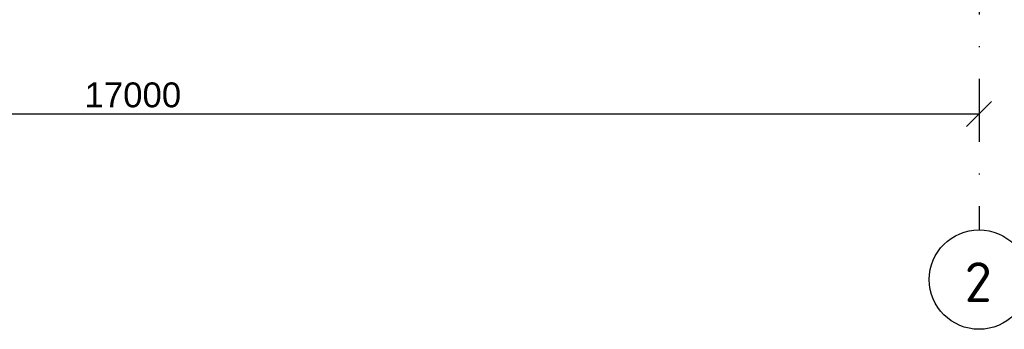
# Model space of a CAD drawing. Header units: millimetres. Extents: x 523431 to 527346, y -48565 to -47721.
# Tile 95 of 217: x 524985 to 525083, y -47919 to -47888. Entities that reach past the tile are written whole.
import ezdxf

# ---------------------------------------------------------------- set-up
doc = ezdxf.new("R2010")
doc.units = ezdxf.units.MM
doc.linetypes.add('DASHDOT', pattern=[25.4, 12.7, -6.35, 0, -6.35])
doc.linetypes.add('DASHED', pattern=[19.05, 12.7, -6.35])
doc.layers.add('02 План', color=7, linetype='Continuous', lineweight=25)
doc.styles.get("Standard").update_dxf_attribs({"font": 'arial.ttf'})
doc.styles.add('СГЕНЕРИР_СТИЛЬ_3', font='isocpeur.ttf', dxfattribs={"oblique": 15})

# ---------------------------------------------------------------- blocks, each defined once
blk = doc.blocks.new('_Oblique')
at = {"color": 0, "linetype": 'ByBlock', "lineweight": -2}
blk.add_line((-0.5, -0.5), (0.5, 0.5), dxfattribs=at)

msp = doc.modelspace()

# ---------------------------------------------------------------- linework, layer by layer
at = {"layer": '02 План', "linetype": 'Continuous', "ltscale": 0.2}
msp.add_line((524910.898, -47897.677), (525080.898, -47897.677), dxfattribs=at)
at = {"layer": '02 План', "linetype": 'DASHDOT', "ltscale": 0.5}
msp.add_lwpolyline([(525080.898, -47778.942), (525080.898, -47909.331)], dxfattribs=at)
at = {"layer": '02 План', "linetype": 'Continuous'}
msp.add_circle((525080.898, -47914.331), 5, dxfattribs=at)

# ---------------------------------------------------------------- block references
at = {"layer": '02 План', "linetype": 'DASHED', "ltscale": 0.2, "xscale": 2.5, "yscale": 2.5, "zscale": 2.5}
msp.add_blockref('_Oblique', (525080.898, -47897.677), dxfattribs=at)

# ---------------------------------------------------------------- texts
at = {"layer": '02 План', "style": 'СГЕНЕРИР_СТИЛЬ_3'}
msp.add_text('2', height=4, dxfattribs=at).set_placement((525079.448, -47916.581))
at = {"layer": '02 План', "linetype": 'DASHED', "ltscale": 0.2, "insert": (524995.898, -47895.776), "char_height": 2.5, "attachment_point": 5}
msp.add_mtext('17000', dxfattribs=at)

doc.saveas('drawing.dxf')
